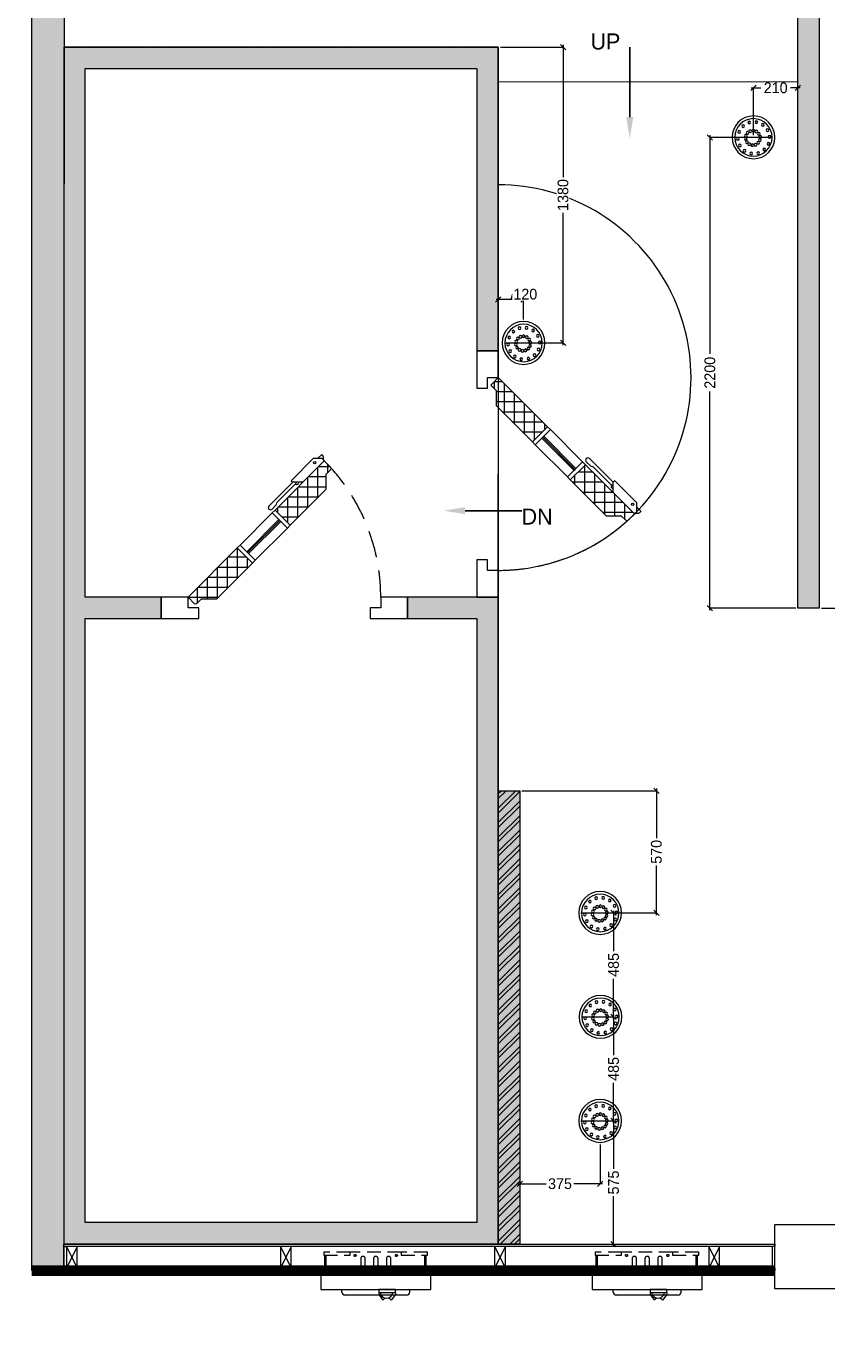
# Model space of a CAD drawing. Header units: metres. Extents: x 362935 to 596424, y 80601 to 172483.
# Tile 55 of 145: x 392178 to 395915, y 108489 to 114647. Entities that reach past the tile are written whole.
import ezdxf
from ezdxf import colors
from ezdxf.entities.mleader import LeaderData, LeaderLine
from ezdxf.math import Vec2, Vec3

# ---------------------------------------------------------------- set-up
doc = ezdxf.new("R2010")
doc.units = ezdxf.units.M
for name, pattern in [('DASHED2', [9.525, 6.35, -3.175]), ('HIDDEN2', [4.7625, 3.175, -1.5875]), ('pl_equip$0$HIDDEN2', [0.1875, 0.125, -0.0625])]:
    doc.linetypes.add(name, pattern=pattern)
doc.layers.get('0').update_dxf_attribs({"color": 8, "lineweight": 5})
doc.layers.get('Defpoints').update_dxf_attribs({"color": 8, "lineweight": 5})
for name, color, linetype, lineweight in [('7', 8, 'Continuous', 5), ('CIVIL TAG', 8, 'Continuous', 5), ('CKD Plumbing', 8, 'Continuous', 5), ('COLUMN', 8, 'Continuous', 5), ('CT_GLAZING', 8, 'Continuous', 5), ('EQP', 8, 'Continuous', 5), ('INSULATED WALL', 8, 'Continuous', 5), ('KITCHEN EQUIPMENT', 8, 'Continuous', 0), ('PARTITION', 8, 'Continuous', 5), ('WALL 100', 8, 'Continuous', 5), ('WALL 150', 8, 'Continuous', 5), ('WALLS', 8, 'Continuous', 5)]:
    doc.layers.add(name, color=color, linetype=linetype, lineweight=lineweight)
doc.styles.get("Standard").update_dxf_attribs({"font": 'arial.ttf'})
doc.styles.add('TXT', font='stylu.ttf', dxfattribs={"height": 50})
doc.dimstyles.new('ARA-50', dxfattribs={"dimtxt": 50, "dimasz": 25, "dimexe": 0, "dimexo": 10, "dimgap": 0, "dimtad": 0, "dimdec": 0, "dimrnd": 5, "dimzin": 0, "dimdsep": 46, "dimtxsty": 'TXT', "dimblk": 'OBLIQUE', "dimcen": 0, "dimdle": 10, "dimclrd": 256, "dimclre": 256, "dimclrt": 256, "dimadec": 4, "dimazin": 0, "dimtfac": 1, "dimtdec": 0, "dimtofl": 0, "dimtmove": 1, "dimatfit": 3, "dimfxl": 0, "dimtolj": 1, "dimtzin": 0, "dimlwd": -1, "dimlwe": -1, "dimarcsym": 0})
pattern_1 = [(269.9993, (1.150003, -0.050022), (0.046875, -6e-07), []), (359.9993, (1.150003, -0.050022), (6e-07, 0.046875), [])]

# ---------------------------------------------------------------- blocks, each defined once
blk = doc.blocks.new('PULL')
at = {"color": 0}
for p, q in [((6.73, 5.65), (3.5, 2.42)), ((3.9, 2), (8.32, 6.42)), ((6.91, 6.11), (6.84, 5.84)), ((7.73, 7.01), (7.02, 6.3)), ((8.32, 7.01), (8.32, 7.01)), ((2, 2), (-2, -2)), ((0.07, -2.41), (4.2, 1.71)), ((2, 2), (3.9, 2)), ((4.2, 1.71), (3.9, 2)), ((-1.59, -2.41), (-2, -2)), ((-1.59, -2.41), (0.07, -2.41)), ((-0.76, -2.41), (-1.55, -3.21))]:
    blk.add_line(p, q, dxfattribs=at)
blk.add_circle((-0.21, -1.66), 0.236, dxfattribs=at)
for centre, radius, start, end in [((6.44, 5.95), 0.417, 314.9993, 345.2428), ((7.32, 6.01), 0.417, 134.9993, 165.2428), ((8.03, 6.72), 0.417, 44.9993, 134.9993), ((8.03, 6.72), 0.417, 314.9993, 44.9993), ((3.16, 2), 0.393, 52.4126, 179.9993), ((4.75, 1.12), 1.81, 134.0072, 150.6114), ((-0.76, -2.41), 1.12, 166.6084, 224.9993)]:
    blk.add_arc(centre, radius, start, end, dxfattribs=at)
blk = doc.blocks.new('door walk ins')
h = blk.add_hatch()
h.set_pattern_fill('ANSI37', color=0, scale=0.375, angle=-135.00068)
h.set_pattern_definition(pattern_1)
h.paths.add_polyline_path([(0.7245, -0.2591), (0.7952, -0.3298), (1.025, -0.1), (0.9941, -0.0691, 0.414214), (0.9852, -0.0691), (0.9631, -0.0912), (0.8924, -0.0912)])
h = blk.add_hatch()
h.set_pattern_fill('ANSI37', color=0, scale=0.375, angle=-135.00068)
h.set_pattern_definition(pattern_1)
h.paths.add_polyline_path([(0.3834, -0.6002, 0.198912), (0.3798, -0.609), (0.3798, -0.6745), (0.3577, -0.6966, 0.414214), (0.3577, -0.7055), (0.3886, -0.7364), (0.6184, -0.5066), (0.5477, -0.4359)])
at = {"color": 0}
for points in [[(0, 0), (0, -0.1), (0.125, -0.1), (0.125, -0.05), (0.175, -0.05), (0.175, 0)], [(0.975, 0), (0.975, -0.05), (1.025, -0.05), (1.025, -0.1), (1.15, -0.1), (1.15, 0)], [(0.5919, -0.4536), (0.7422, -0.3033), (0.7466, -0.3077), (0.5963, -0.458)], [(0.5963, -0.458), (0.7466, -0.3077), (0.751, -0.3122), (0.6007, -0.4624)], [(0.7112, -0.2724), (0.7245, -0.2591), (0.7952, -0.3298), (0.7819, -0.3431)], [(0.5477, -0.4359), (0.561, -0.4226), (0.6317, -0.4933), (0.6184, -0.5066)]]:
    blk.add_lwpolyline(points, close=True, dxfattribs=at)
for points in [[(0.7245, -0.2591), (0.8924, -0.0912), (0.9631, -0.0912), (0.9852, -0.0691, -0.414207), (0.9941, -0.0691), (1.025, -0.1), (0.7952, -0.3298)], [(0.5477, -0.4359), (0.3798, -0.6038), (0.3798, -0.6745), (0.3577, -0.6966, 0.414207), (0.3577, -0.7055), (0.3886, -0.7364), (0.6184, -0.5066)]]:
    blk.add_lwpolyline(points, format="xyb", close=True, dxfattribs=at)
for points in [[(0.561, -0.4226), (0.7112, -0.2724)], [(0.6317, -0.4933), (0.7819, -0.3431)]]:
    blk.add_lwpolyline(points, dxfattribs=at)
at = {"color": 0, "linetype": 'pl_equip$0$HIDDEN2'}
blk.add_arc((1.025, -0.1), 0.9, 179.99932, 221.81458, dxfattribs=at)
at = {"color": 0, "xscale": 0.0250000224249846, "yscale": 0.0250000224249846, "zscale": 0.0250000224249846}
blk.add_blockref('PULL', (0.4387, -0.6863), dxfattribs=at)
blk = doc.blocks.new('kiosk 2')
at = {"color": 0, "ltscale": 0.001}
for p, q in [((0.0978, 0.0124), (0.0978, 0)), ((0.1114, 0.0261), (0.4027, 0.0261)), ((0.4152, 0.0124), (0.4152, 0))]:
    blk.add_line(p, q, dxfattribs=at)
at = {"color": 0, "linetype": 'HIDDEN2', "ltscale": 0.02}
for p, q in [((0.0214, -0.1011), (0.0214, -0.1605)), ((0.0279, -0.1011), (0.0279, -0.1605)), ((0.186, -0.1149), (0.186, -0.144)), ((0.2071, -0.144), (0.2071, -0.1149)), ((0.246, -0.1149), (0.246, -0.144)), ((0.267, -0.144), (0.267, -0.1149)), ((0.3059, -0.1149), (0.3059, -0.144)), ((0.327, -0.144), (0.327, -0.1149)), ((0.4888, -0.1011), (0.4888, -0.1605)), ((0.4952, -0.1011), (0.4952, -0.1605))]:
    blk.add_line(p, q, dxfattribs=at)
at = {"color": 0, "ltscale": 0.001}
for points in [[(0, -0.0879), (0.513, -0.0879), (0.513, 0), (0, 0)], [(0.165, 0.0001), (0.2427, 0.0001), (0.2427, 0.0141), (0.165, 0.0141)]]:
    blk.add_lwpolyline(points, close=True, dxfattribs=at)
for points in [[(0.165, 0.0141), (0.165, 0.0243), (0.185, 0.05)], [(0.2427, 0.0141), (0.2427, 0.0243), (0.2228, 0.05)]]:
    blk.add_lwpolyline(points, dxfattribs=at)
at = {"color": 0, "linetype": 'HIDDEN2', "ltscale": 0.02}
for points in [[(0.0155, -0.1012), (0.1384, -0.1012), (0.1384, -0.0879), (0.0155, -0.0879)], [(0.376, -0.1012), (0.4989, -0.1012), (0.4989, -0.0879), (0.376, -0.0879)], [(0.0155, -0.1739), (0.1384, -0.1739), (0.1384, -0.1607), (0.0155, -0.1607)], [(0.376, -0.1739), (0.4989, -0.1739), (0.4989, -0.1607), (0.376, -0.1607)]]:
    blk.add_lwpolyline(points, close=True, dxfattribs=at)
blk.add_lwpolyline([(0.1384, -0.1739), (0.376, -0.1739)], dxfattribs=at)
for centre in [(0.1602, -0.0989), (0.3532, -0.0989), (0.1602, -0.1586), (0.3532, -0.1586)]:
    blk.add_circle(centre, 0.00476, dxfattribs=at)
at = {"color": 0, "ltscale": 0.001}
for centre, radius, start, end in [((0.1114, 0.0124), 0.0136, 87.96352, 180), ((0.2062, 0.0113), 0.03, 5.37203, 174.62797), ((0.2039, 0.0616), 0.0222, 211.59103, 255.07827), ((0.2039, 0.0616), 0.0222, 290.2483, 328.40897), ((0.4016, 0.0124), 0.0136, 0, 92.03648)]:
    blk.add_arc(centre, radius, start, end, dxfattribs=at)
at = {"color": 0, "linetype": 'HIDDEN2', "ltscale": 0.02}
for centre, start, end in [((0.1966, -0.1149), 0, 180), ((0.2565, -0.1149), 0, 180), ((0.3164, -0.1149), 0, 180), ((0.1966, -0.144), 180, 0), ((0.2565, -0.144), 180, 0), ((0.3164, -0.144), 180, 0)]:
    blk.add_arc(centre, 0.0105, start, end, dxfattribs=at)
blk = doc.blocks.new('gbcgth')
at = {"layer": 'PARTITION'}
for p, q in [((277761.7, 168845.1), (277861.7, 168895.1)), ((277761.7, 168895.1), (277861.7, 168845.1))]:
    blk.add_line(p, q, dxfattribs=at)
blk.add_lwpolyline([(277861.7, 168895.1), (277761.7, 168895.1), (277761.7, 168845.1), (277861.7, 168845.1), (277861.7, 168895.1)], dxfattribs=at)
blk = doc.blocks.new('100 DNT')
at = {"layer": 'CKD Plumbing'}
for centre, radius in [((-0.1, -4.7), 101.6), ((-0.1, -4.7), 88.9), ((-14, 67.3), 6.35), ((19.4, 65.3), 6.35), ((-76.7, -2.5), 6.35), ((-67.4, 29.7), 6.35), ((-45, 54.6), 6.35), ((-31.8, -2.5), 6.35), ((-31.8, -2.5), 6.35), ((-31.8, -2.5), 6.35), ((-31.8, -2.5), 6.35), ((-31.8, -2.5), 6.35), ((-31.8, -2.5), 6.35), ((-31.8, -2.5), 6.35), ((-31.8, -2.5), 6.35), ((-31.8, -2.5), 6.35), ((-31.8, -2.5), 6.35), ((-31.8, -2.5), 6.35), ((-31.8, -2.5), 6.35), ((-31.8, -2.5), 6.35), ((-31.8, -2.5), 6.35), ((-31.8, -2.5), 6.35), ((-31.8, -2.5), 6.35), ((-31.8, -2.5), 6.35), ((-31.8, -2.5), 6.35), ((-31.8, -2.5), 6.35), ((-31.8, -2.5), 6.35), ((-31.8, -2.5), 6.35), ((-31.8, -2.5), 6.35), ((-31.8, -2.5), 6.35), ((-31.8, -2.5), 6.35), ((-31.8, -2.5), 6.35), ((-31.8, -2.5), 6.35), ((-31.8, -2.5), 6.35), ((-26.3, 11.9), 6.35), ((-15, 22.4), 6.35), ((-0.4, 27), 6.35), ((14.9, 24.8), 6.35), ((27.6, 16.2), 6.35), ((35.4, 2.9), 6.35), ((48.6, 49.1), 6.35), ((67.9, 21.7), 6.35), ((-71.2, -35.5), 6.35), ((-51.9, -62.8), 6.35), ((-30.6, -17.8), 6.35), ((-22.8, -31.1), 6.35), ((-10.1, -39.7), 6.35), ((5.2, -41.9), 6.35), ((19.8, -37.3), 6.35), ((31.1, -26.8), 6.35), ((36.6, -12.4), 6.35), ((41.7, -68.3), 6.35), ((64.1, -43.4), 6.35), ((73.5, -11.3), 6.35), ((-22.6, -79.1), 6.35), ((10.8, -81.1), 6.35)]:
    blk.add_circle(centre, radius, dxfattribs=at)
blk = doc.blocks.new('100DNT')
at = {"layer": 'CKD Plumbing'}
blk.add_blockref('100 DNT', (0.1, 4.7), dxfattribs=at)
blk = doc.blocks.new('_Oblique')
at = {"color": 0, "linetype": 'ByBlock', "lineweight": -2}
blk.add_line((-0.5, -0.5), (0.5, 0.5), dxfattribs=at)
blk = doc.blocks.new('*D114')
at = {"transparency": 16777216}
for p, q in [((395369.8, 114139), (395369.8, 113118.2)), ((395662.9, 114129), (395369.8, 114129)), ((395369.8, 111921.2), (395369.8, 112942)), ((395770.7, 111931.2), (395369.8, 111931.2))]:
    blk.add_line(p, q, dxfattribs=at)
at = {"layer": 'Defpoints', "color": 0, "transparency": 16777216}
for p in [(395369.8, 114129), (395672.9, 114129), (395780.7, 111931.2)]:
    blk.add_point(p, dxfattribs=at)
at = {"linetype": 'ByBlock', "transparency": 16777216, "xscale": 25, "yscale": 25, "zscale": 25}
for p, rotation in [((395369.8, 114129), 90), ((395369.8, 111931.2), 270)]:
    blk.add_blockref('_Oblique', p, dxfattribs=dict(at, rotation=rotation))
at = {"transparency": 16777216, "insert": (395369.8, 113030.1), "char_height": 50, "attachment_point": 5, "rotation": 90, "style": 'TXT', "bg_fill": 3, "box_fill_scale": 1.1, "bg_fill_color": 256, "bg_fill_true_color": 13158600, "bg_fill_transparency": 0}
blk.add_mtext('\\A1;2200', dxfattribs=at)
blk = doc.blocks.new('*D115')
at = {"transparency": 16777216}
for p, q in [((396158.9, 112184.2), (396236.7, 112184.2)), ((396236.7, 112194.2), (396236.7, 112122)), ((396236.7, 111921.2), (396236.7, 111993.4)), ((395890.7, 111931.2), (396236.7, 111931.2))]:
    blk.add_line(p, q, dxfattribs=at)
at = {"layer": 'Defpoints', "color": 0, "transparency": 16777216}
for p in [(396148.9, 112184.2), (396236.7, 112184.2), (395880.7, 111931.2)]:
    blk.add_point(p, dxfattribs=at)
at = {"linetype": 'ByBlock', "transparency": 16777216, "xscale": 25, "yscale": 25, "zscale": 25}
for p, rotation in [((396236.7, 112184.2), 90), ((396236.7, 111931.2), 270)]:
    blk.add_blockref('_Oblique', p, dxfattribs=dict(at, rotation=rotation))
at = {"transparency": 16777216, "insert": (396236.7, 112057.7), "char_height": 50, "attachment_point": 5, "rotation": 90, "style": 'TXT', "bg_fill": 3, "box_fill_scale": 1.1, "bg_fill_color": 256, "bg_fill_true_color": 13158600, "bg_fill_transparency": 0}
blk.add_mtext('\\A1;255', dxfattribs=at)
blk = doc.blocks.new('*D116')
at = {"transparency": 16777216}
for p, q in [((394491.6, 111078.9), (395119.8, 111078.9)), ((395119.8, 111088.9), (395119.8, 110858)), ((395119.8, 110498.4), (395119.8, 110729.4)), ((394767.8, 110508.4), (395119.8, 110508.4))]:
    blk.add_line(p, q, dxfattribs=at)
at = {"layer": 'Defpoints', "color": 0, "transparency": 16777216}
for p in [(394481.6, 111078.9), (394757.8, 110508.4), (395119.8, 110508.4)]:
    blk.add_point(p, dxfattribs=at)
at = {"linetype": 'ByBlock', "transparency": 16777216, "xscale": 25, "yscale": 25, "zscale": 25}
for p, rotation in [((395119.8, 111078.9), 90), ((395119.8, 110508.4), 270)]:
    blk.add_blockref('_Oblique', p, dxfattribs=dict(at, rotation=rotation))
at = {"transparency": 16777216, "insert": (395119.8, 110793.7), "char_height": 50, "attachment_point": 5, "rotation": 90, "style": 'TXT', "bg_fill": 3, "box_fill_scale": 1.1, "bg_fill_color": 256, "bg_fill_true_color": 13158600, "bg_fill_transparency": 0}
blk.add_mtext('\\A1;570', dxfattribs=at)
blk = doc.blocks.new('*D117')
at = {"transparency": 16777216}
for p, q in [((394767.8, 110508.4), (394920, 110508.4)), ((394920, 110518.4), (394920, 110330.2)), ((394920, 110013.3), (394920, 110201.6)), ((394769.5, 110023.3), (394920, 110023.3))]:
    blk.add_line(p, q, dxfattribs=at)
at = {"layer": 'Defpoints', "color": 0, "transparency": 16777216}
for p in [(394757.8, 110508.4), (394759.5, 110023.3), (394920, 110023.3)]:
    blk.add_point(p, dxfattribs=at)
at = {"linetype": 'ByBlock', "transparency": 16777216, "xscale": 25, "yscale": 25, "zscale": 25}
for p, rotation in [((394920, 110508.4), 90), ((394920, 110023.3), 270)]:
    blk.add_blockref('_Oblique', p, dxfattribs=dict(at, rotation=rotation))
at = {"transparency": 16777216, "insert": (394920, 110265.9), "char_height": 50, "attachment_point": 5, "rotation": 90, "style": 'TXT', "bg_fill": 3, "box_fill_scale": 1.1, "bg_fill_color": 256, "bg_fill_true_color": 13158600, "bg_fill_transparency": 0}
blk.add_mtext('\\A1;485', dxfattribs=at)
blk = doc.blocks.new('*D118')
at = {"transparency": 16777216}
for p, q in [((394769.5, 110023.3), (394920, 110023.3)), ((394920, 110033.3), (394920, 109844.7)), ((394920, 109527.5), (394920, 109716.1)), ((394767.8, 109537.5), (394920, 109537.5))]:
    blk.add_line(p, q, dxfattribs=at)
at = {"layer": 'Defpoints', "color": 0, "transparency": 16777216}
for p in [(394759.5, 110023.3), (394757.8, 109537.5), (394920, 109537.5)]:
    blk.add_point(p, dxfattribs=at)
at = {"linetype": 'ByBlock', "transparency": 16777216, "xscale": 25, "yscale": 25, "zscale": 25}
for p, rotation in [((394920, 110023.3), 90), ((394920, 109537.5), 270)]:
    blk.add_blockref('_Oblique', p, dxfattribs=dict(at, rotation=rotation))
at = {"transparency": 16777216, "insert": (394920, 109780.4), "char_height": 50, "attachment_point": 5, "rotation": 90, "style": 'TXT', "bg_fill": 3, "box_fill_scale": 1.1, "bg_fill_color": 256, "bg_fill_true_color": 13158600, "bg_fill_transparency": 0}
blk.add_mtext('\\A1;485', dxfattribs=at)
blk = doc.blocks.new('*D119')
at = {"transparency": 16777216}
for p, q in [((394767.8, 109537.5), (394920, 109537.5)), ((394920, 109547.5), (394920, 109314.4)), ((394920, 108952.7), (394920, 109185.8)), ((394767.8, 108962.7), (394920, 108962.7))]:
    blk.add_line(p, q, dxfattribs=at)
at = {"layer": 'Defpoints', "color": 0, "transparency": 16777216}
for p in [(394757.8, 109537.5), (394757.8, 108962.7), (394920, 108962.7)]:
    blk.add_point(p, dxfattribs=at)
at = {"linetype": 'ByBlock', "transparency": 16777216, "xscale": 25, "yscale": 25, "zscale": 25}
for p, rotation in [((394920, 109537.5), 90), ((394920, 108962.7), 270)]:
    blk.add_blockref('_Oblique', p, dxfattribs=dict(at, rotation=rotation))
at = {"transparency": 16777216, "insert": (394920, 109250.1), "char_height": 50, "attachment_point": 5, "rotation": 90, "style": 'TXT', "bg_fill": 3, "box_fill_scale": 1.1, "bg_fill_color": 256, "bg_fill_true_color": 13158600, "bg_fill_transparency": 0}
blk.add_mtext('\\A1;575', dxfattribs=at)
blk = doc.blocks.new('*D120')
at = {"transparency": 16777216}
for p, q in [((394481.6, 109427.6), (394481.6, 109244.3)), ((394857.7, 109427.6), (394857.7, 109244.3)), ((394471.6, 109244.3), (394605.3, 109244.3)), ((394867.7, 109244.3), (394733.9, 109244.3))]:
    blk.add_line(p, q, dxfattribs=at)
at = {"layer": 'Defpoints', "color": 0, "transparency": 16777216}
for p in [(394481.6, 109437.6), (394857.7, 109437.6), (394481.6, 109244.3)]:
    blk.add_point(p, dxfattribs=at)
at = {"linetype": 'ByBlock', "transparency": 16777216, "xscale": 25, "yscale": 25, "zscale": 25, "rotation": 180}
blk.add_blockref('_Oblique', (394481.6, 109244.3), dxfattribs=at)
at = {"linetype": 'ByBlock', "transparency": 16777216, "xscale": 25, "yscale": 25, "zscale": 25}
blk.add_blockref('_Oblique', (394857.7, 109244.3), dxfattribs=at)
at = {"transparency": 16777216, "insert": (394669.6, 109244.3), "char_height": 50, "attachment_point": 5, "style": 'TXT', "bg_fill": 3, "box_fill_scale": 1.1, "bg_fill_color": 256, "bg_fill_true_color": 13158600, "bg_fill_transparency": 0}
blk.add_mtext('\\A1;375', dxfattribs=at)
blk = doc.blocks.new('*D125')
at = {"transparency": 16777216}
for p, q in [((394391.6, 114550.6), (394683.9, 114550.6)), ((394683.9, 114560.6), (394683.9, 113943.3)), ((394683.9, 113159.2), (394683.9, 113776.6)), ((394409.9, 113169.2), (394683.9, 113169.2))]:
    blk.add_line(p, q, dxfattribs=at)
at = {"layer": 'Defpoints', "color": 0, "transparency": 16777216}
for p in [(394381.6, 114550.6), (394399.9, 113169.2), (394683.9, 113169.2)]:
    blk.add_point(p, dxfattribs=at)
at = {"linetype": 'ByBlock', "transparency": 16777216, "xscale": 25, "yscale": 25, "zscale": 25}
for p, rotation in [((394683.9, 114550.6), 90), ((394683.9, 113169.2), 270)]:
    blk.add_blockref('_Oblique', p, dxfattribs=dict(at, rotation=rotation))
at = {"transparency": 16777216, "insert": (394683.9, 113859.9), "char_height": 50, "attachment_point": 5, "rotation": 90, "style": 'TXT', "bg_fill": 3, "box_fill_scale": 1.1, "bg_fill_color": 256, "bg_fill_true_color": 13158600, "bg_fill_transparency": 0}
blk.add_mtext('\\A1;1380', dxfattribs=at)
blk = doc.blocks.new('*D126')
at = {"transparency": 16777216}
for p, q in [((394448.2, 113396.7), (394440.7, 113371.7)), ((394448.2, 113396.7), (394448.2, 113396.7)), ((394509.8, 113371.7), (394371.6, 113371.7)), ((394381.6, 113279.1), (394381.6, 113371.7)), ((394499.8, 113279.1), (394499.8, 113371.7))]:
    blk.add_line(p, q, dxfattribs=at)
at = {"layer": 'Defpoints', "color": 0, "transparency": 16777216}
for p in [(394381.6, 113371.7), (394381.6, 113269.1), (394499.8, 113269.1)]:
    blk.add_point(p, dxfattribs=at)
at = {"linetype": 'ByBlock', "transparency": 16777216, "xscale": 25, "yscale": 25, "zscale": 25, "rotation": 180}
blk.add_blockref('_Oblique', (394381.6, 113371.7), dxfattribs=at)
at = {"linetype": 'ByBlock', "transparency": 16777216, "xscale": 25, "yscale": 25, "zscale": 25}
blk.add_blockref('_Oblique', (394499.8, 113371.7), dxfattribs=at)
at = {"transparency": 16777216, "insert": (394507.7, 113396.7), "char_height": 50, "attachment_point": 5, "style": 'TXT', "bg_fill": 3, "box_fill_scale": 1.1, "bg_fill_color": 256, "bg_fill_true_color": 13158600, "bg_fill_transparency": 0}
blk.add_mtext('\\A1;120', dxfattribs=at)
blk = doc.blocks.new('*D185')
at = {"transparency": 16777216}
for p, q in [((395563, 114360), (395607.4, 114360)), ((395573, 114139), (395573, 114360)), ((395790.7, 114360), (395746.3, 114360)), ((395780.7, 114238.9), (395780.7, 114360))]:
    blk.add_line(p, q, dxfattribs=at)
at = {"layer": 'Defpoints', "color": 0, "transparency": 16777216}
for p in [(395780.7, 114360), (395780.7, 114228.9, 1343980.9), (395573, 114129, 0)]:
    blk.add_point(p, dxfattribs=at)
at = {"transparency": 16777216, "xscale": 25, "yscale": 25, "zscale": 25, "rotation": 180}
blk.add_blockref('_Oblique', (395573, 114360), dxfattribs=at)
at = {"transparency": 16777216, "xscale": 25, "yscale": 25, "zscale": 25}
blk.add_blockref('_Oblique', (395780.7, 114360), dxfattribs=at)
at = {"transparency": 16777216, "insert": (395676.9, 114360), "char_height": 50, "attachment_point": 5, "style": 'TXT', "bg_fill": 3, "box_fill_scale": 1.1, "bg_fill_color": 256, "bg_fill_true_color": 13158600, "bg_fill_transparency": 0}
blk.add_mtext('\\A1;210', dxfattribs=at)

msp = doc.modelspace()

# ---------------------------------------------------------------- hatches: boundary and pattern name
at = {"layer": 'INSULATED WALL'}
h = msp.add_hatch(dxfattribs=at)
h.set_pattern_fill('HONEY', color=8, scale=10)
h.set_pattern_definition([(0, (123612.67, -47943.483), (47.625, 27.4963064), [31.75, -63.5]), (120, (123612.67, -47943.483), (-47.625, 27.4963066), [31.75, -63.5]), (60, (123612.67, -47943.483), (1e-07, 54.992613), [-63.5, 31.75])])
h.paths.add_polyline_path([(392352.8, 114550.6), (392352.8, 108962.7), (394381.6, 108962.7), (394281.6, 108962.7), (394381.6, 108962.7), (394381.6, 111982.6), (393957.6, 111982.6), (393957.6, 111882.6), (394281.6, 111882.6), (394281.6, 109062.7), (392452.8, 109062.7), (392452.8, 111882.6), (392807.6, 111882.6), (392807.6, 111982.6), (392452.8, 111982.6), (392452.8, 114450.6), (394281.6, 114450.6), (394281.6, 113132.6), (394381.6, 113132.6), (394381.6, 114550.6)])
at = {"layer": 'WALL 100', "true_color": 0x636466}
h = msp.add_hatch(color=251, dxfattribs=at)
h.dxf.hatch_style = 1
h.paths.add_polyline_path([(396724.6, 111067.9), (396724.6, 109868.6), (396624.6, 109868.6), (396624.6, 111067.9)])
h.paths.add_polyline_path([(396572.8, 109868.6), (395973.8, 109868.6), (395973.8, 109768.6), (396572.8, 109768.6)])
h.paths.add_polyline_path([(392202.8, 118959.1), (392354, 118984.5), (392352.8, 108838.7), (392202.8, 108838.7)])
h.paths.add_polyline_path([(395292.6, 115867.9), (395292.6, 115968), (395780.7, 115968), (395780.7, 115868)])
h.paths.add_polyline_path([(395880.7, 116118), (395880.7, 111931.2), (395780.7, 111931.2), (395780.7, 116118)])
h.paths.add_polyline_path([(392353.7, 115867.9), (392353.7, 115967.9), (394292.6, 115968), (394292.6, 115868)])
h.paths.add_polyline_path([(396652.8, 117008.7), (396652.8, 117771.9), (395880.7, 117601.8), (395880.7, 116968), (395780.7, 116968), (395780.7, 117681.8), (396802.8, 117911.5), (396802.8, 117008.7)])
h.paths.add_polyline_path([(401879.3, 121206.2), (401725.3, 121163.1), (400752.9, 108838.3), (400903.4, 108838.3)])
h = msp.add_hatch(color=251, dxfattribs=at)
h.dxf.hatch_style = 1
h.paths.add_polyline_path([(394481.6, 111078.9), (394481.6, 108962.7), (394381.6, 108962.7), (394381.6, 111078.9)])
at = {"layer": 'WALL 150', "true_color": 0xf26722}
h = msp.add_hatch(dxfattribs=at)
h.set_pattern_fill('ANSI32', color=30, scale=5)
h.set_pattern_definition([(45, (123612.67, -47967.483), (-33.6759605, 33.6759605), []), (45, (123635.12, -47967.483), (-33.6759605, 33.6759605), [])])
h.paths.add_polyline_path([(394481.6, 111078.9), (394481.6, 108962.7), (394381.6, 108962.7), (394381.6, 111078.9)])

# ---------------------------------------------------------------- linework, layer by layer
at = {"layer": '7', "color": 252, "linetype": 'DASHED2', "ltscale": 0.5, "true_color": 0x8a8a8a, "elevation": 1343980.9}
msp.add_lwpolyline([(392353.5, 114550.6), (394381.6, 114550.6), (394381.6, 108962.7), (392353.5, 108962.7)], close=True, dxfattribs=at)
at = {"layer": 'COLUMN', "color": 1, "elevation": 1343980.9}
msp.add_lwpolyline([(395672.8, 109053.7), (396172.8, 109053.7), (396172.8, 108753.7), (395672.8, 108753.7), (395672.8, 109053.7)], dxfattribs=at)
at = {"layer": 'CT_GLAZING', "const_width": 50, "elevation": 1343980.9}
msp.add_lwpolyline([(392202.8, 108838.7), (395672.8, 108838.7)], dxfattribs=at)
at = {"layer": 'INSULATED WALL', "color": 8, "elevation": 1343980.9}
msp.add_lwpolyline([(392352.8, 114550.6), (392352.8, 114550.6), (392352.8, 108962.7), (392352.8, 108962.7), (394381.6, 108962.7), (394281.6, 108962.7), (394381.6, 108962.7), (394381.6, 111982.6), (393957.6, 111982.6), (393957.6, 111882.6), (394281.6, 111882.6), (394281.6, 109062.7), (392452.8, 109062.7), (392452.8, 111882.6), (392807.6, 111882.6), (392807.6, 111982.6), (392452.8, 111982.6), (392452.8, 114450.6), (394281.6, 114450.6), (394281.6, 113132.6), (394381.6, 113132.6), (394381.6, 114550.6), (392352.8, 114550.6)], close=True, dxfattribs=at)
at = {"layer": 'KITCHEN EQUIPMENT'}
msp.add_line((394381.6, 113007.6, 1343980.9), (394380, 112107.6, 1343980.9), dxfattribs=at)
msp.add_arc((394381.6, 113007.6, 1343980.9), 900, 269.89876, 89.99991, dxfattribs=at)
at = {"layer": 'PARTITION', "elevation": 1343980.9}
for points in [[(392352.8, 108962.7), (395672.8, 108962.7), (395672.8, 108950.7), (392352.8, 108950.7)], [(392352.8, 108950.7), (392364.7, 108950.7), (392364.7, 108850.9), (392352.8, 108850.9)], [(395660.8, 108850.9), (395672.8, 108850.9), (395672.8, 108950.7), (395660.8, 108950.7)], [(392352.8, 108850.9), (395672.8, 108850.9), (395672.8, 108838.9), (392352.8, 108838.9)]]:
    msp.add_lwpolyline(points, close=True, dxfattribs=at)
at = {"layer": 'WALLS', "elevation": 1343980.9}
for points in [[(392202.8, 118959.1), (392354, 118984.5), (392352.8, 108838.7), (392202.8, 108838.7), (392202.8, 118959.1)], [(395880.7, 116118), (395880.7, 111931.2), (395780.7, 111931.2), (395780.7, 116118)], [(394481.6, 111078.9), (394481.6, 108962.7), (394381.6, 108962.7), (394381.6, 111078.9)]]:
    msp.add_lwpolyline(points, close=True, dxfattribs=at)

# ---------------------------------------------------------------- block references
at = {"layer": 'CKD Plumbing', "xscale": -0.9832238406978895, "yscale": 0.9832238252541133, "zscale": 0.9832238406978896, "rotation": 359.9999999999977}
for p in [(395573, 114129, 0), (394499.8, 113169.2, 0), (394857.7, 110508.4), (394859.3, 110023.3), (394857.7, 109537.5)]:
    msp.add_blockref('100DNT', p, dxfattribs=at)
at = {"layer": 'EQP', "xscale": 1000, "yscale": 1000, "zscale": 1000, "rotation": 180}
for p in [(394066, 108751, 1343980.9), (395333.6, 108751, 1343980.9)]:
    msp.add_blockref('kiosk 2', p, dxfattribs=at)
at = {"layer": 'KITCHEN EQUIPMENT', "xscale": 1000, "yscale": 1000, "zscale": 1000}
for p, rotation in [((394281.6, 111982.6, 1343980.9), 89.99999999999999), ((393957.6, 111882.6, 1343980.9), 180)]:
    msp.add_blockref('door walk ins', p, dxfattribs=dict(at, rotation=rotation))
at = {"layer": 'PARTITION', "rotation": 270}
for p in [(223519.5, 386712.6, 1343980.9), (224519.5, 386712.6, 1343980.9), (225519.5, 386712.6, 1343980.9), (226519.5, 386712.6, 1343980.9)]:
    msp.add_blockref('gbcgth', p, dxfattribs=at)

# ---------------------------------------------------------------- texts
at = {"layer": 'CIVIL TAG', "char_height": 75, "attachment_point": 9, "line_spacing_factor": 1.1, "style": 'TXT'}
for s, insert in [('UP', (394951.6, 114538.1, 1343980.9)), ('DN', (394635.3, 112321.3, 1343980.9))]:
    msp.add_mtext(s, dxfattribs=dict(at, insert=insert))

# ---------------------------------------------------------------- leaders
ml = msp.add_multileader_mtext('Standard')
ml.set_content('', color=256)
ml.set_leader_properties()
ml.build(insert=Vec2(0, 0))
ml.multileader.update_dxf_attribs({"arrow_head_size": 100})
ctx = ml.context
ctx.base_point, ctx.arrow_head_size, ctx.plane_origin = Vec3(394995.7, 114549.3, 1343980.9), 100, Vec3(394995.7, 114184.8, 1343980.9)
notes = []
notes.append((ctx, [(0, (1, 1, 0), (394995.7, 114549.3, 1343980.9), (1, 0), 0.0459, [(0, [(394995.7, 114123.8, 1343980.9)], 0, [])])]))
ctx.mtext.insert, ctx.mtext.flow_direction = Vec3(394997.7, 114549.3, 1343980.9), 5
ml = msp.add_multileader_mtext('Standard')
ml.set_content('', color=256)
ml.set_leader_properties()
ml.build(insert=Vec2(0, 0))
ml.multileader.update_dxf_attribs({"arrow_head_size": 100})
ctx = ml.context
ctx.base_point, ctx.arrow_head_size, ctx.plane_origin, ctx.plane_x_axis, ctx.plane_y_axis = Vec3(394491.1, 112386.1, 1343980.9), 100, Vec3(394126.6, 112386.1, 1343980.9), Vec3(0, -1), Vec3(1, 0)
notes.append((ctx, [(0, (1, 1, 0), (394491.1, 112386.1, 1343980.9), (0, -1), 0.0459, [(0, [(394126.6, 112386.1, 1343980.9)], 0, [])])]))
ctx.mtext.insert, ctx.mtext.text_direction, ctx.mtext.rotation, ctx.mtext.flow_direction = Vec3(394491.1, 112384.1, 1343980.9), Vec3(0, -1), 4.712389, 5
for ctx, leaders in notes:
    for number, flags, end, landing, length, lines in leaders:
        leader = LeaderData()
        leader.index, (leader.has_last_leader_line, leader.has_dogleg_vector, leader.attachment_direction) = number, flags
        leader.last_leader_point, leader.dogleg_vector, leader.dogleg_length = Vec3(end), Vec3(landing), length
        for number, points, colour, breaks in lines:
            line = LeaderLine()
            line.index, line.vertices, line.color, line.breaks = number, Vec3.list(points), colors.encode_raw_color(colour), breaks
            leader.lines.append(line)
        ctx.leaders.append(leader)

# ---------------------------------------------------------------- next in the draw order: dimensions: what is measured, and where the dimension line sits
for base, p1, p2, picture, middle in [((394683.9, 113169.2), (394381.6, 114550.6, 1343980.9), (394399.9, 113169.2, 0), '*D125', (394683.9, 113859.9)), ((395369.8, 114129), (395780.7, 111931.2, 1343980.9), (395672.9, 114129, 0), '*D114', (395369.8, 113030.1)), ((396236.7, 112184.2), (395880.7, 111931.2, 1343980.9), (396148.9, 112184.2, 0), '*D115', (396236.7, 112057.7)), ((395119.794, 110508.3976), (394481.5745, 111078.95, 1343980.8557), (394757.8344, 110508.3976), '*D116', (395119.794, 110793.6738))]:
    dim = msp.add_linear_dim(base=base, p1=p1, p2=p2, angle=90, dimstyle='ARA-50')
    dim.commit()
    dim.dimension.update_dxf_attribs({"geometry": picture, "text_midpoint": middle})

# ---------------------------------------------------------------- next in the draw order: dimensions: what is measured, and where the dimension line sits
for base, p1, p2, picture, middle in [((395780.7, 114360), (395573, 114129, 0), (395780.7, 114228.9, 1343980.9), '*D185', (395676.9, 114360)), ((394381.6, 113371.7), (394499.8, 113269.1, 0), (394381.6, 113269.1, 1343980.9), '*D126', (394448.2, 113396.7))]:
    dim = msp.add_linear_dim(base=base, p1=p1, p2=p2, dimstyle='ARA-50')
    dim.commit()
    dim.dimension.update_dxf_attribs({"geometry": picture, "text_midpoint": middle})
dim = msp.add_linear_dim(base=(394920, 110023.3), p1=(394757.8, 110508.4), p2=(394759.5, 110023.3), angle=90, dimstyle='ARA-50')
dim.commit()
dim.dimension.update_dxf_attribs({"geometry": '*D117', "text_midpoint": (394920, 110265.9)})

# ---------------------------------------------------------------- next in the draw order: linework, layer by layer
at = {"const_width": 5, "elevation": 1343980.9}
msp.add_lwpolyline([(395780.7, 114388.5), (394381.6, 114388.5)], dxfattribs=at)

# ---------------------------------------------------------------- next in the draw order: dimensions: what is measured, and where the dimension line sits
dim = msp.add_linear_dim(base=(394920, 109537.5), p1=(394759.5, 110023.3), p2=(394757.8, 109537.5), angle=90, dimstyle='ARA-50')
dim.commit()
dim.dimension.update_dxf_attribs({"geometry": '*D118', "text_midpoint": (394920, 109780.4)})

# ---------------------------------------------------------------- next in the draw order: dimensions: what is measured, and where the dimension line sits
dim = msp.add_linear_dim(base=(394920, 108962.7), p1=(394757.8, 109537.5), p2=(394757.8, 108962.7, 1343980.9), angle=90, dimstyle='ARA-50')
dim.commit()
dim.dimension.update_dxf_attribs({"geometry": '*D119', "text_midpoint": (394920, 109250.1)})

# ---------------------------------------------------------------- next in the draw order: dimensions: what is measured, and where the dimension line sits
dim = msp.add_linear_dim(base=(394481.6, 109244.3), p1=(394857.7, 109437.6), p2=(394481.6, 109437.6, 1343980.9), dimstyle='ARA-50')
dim.commit()
dim.dimension.update_dxf_attribs({"geometry": '*D120', "text_midpoint": (394669.6, 109244.3)})

doc.saveas('drawing.dxf')
